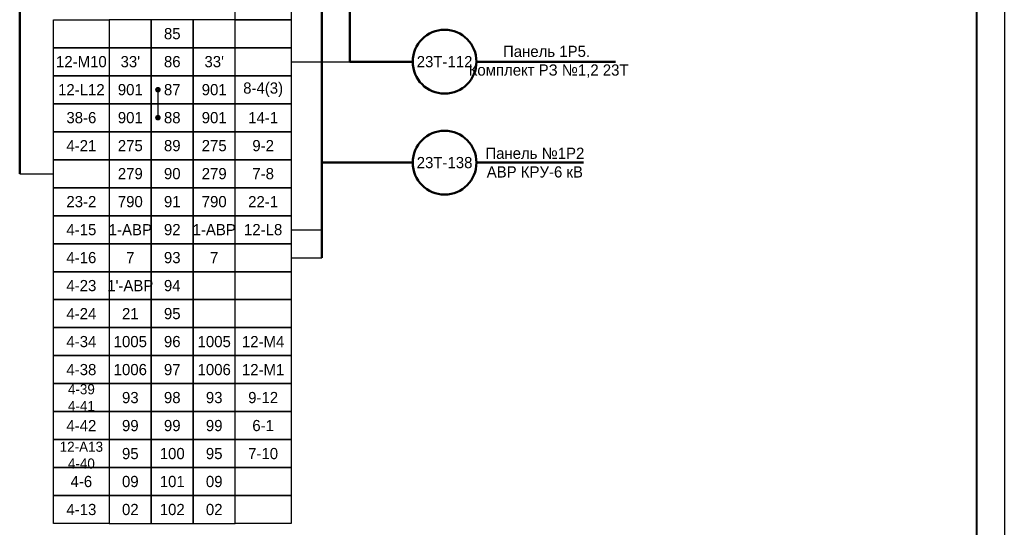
# Model space of a CAD drawing. Header units: millimetres. Extents: x 7700 to 12777, y -2533 to 2568.
# Tile 26 of 74: x 11827 to 12003, y -828 to -738. Entities that reach past the tile are written whole.
import ezdxf

# ---------------------------------------------------------------- set-up
doc = ezdxf.new("R2010")
doc.units = ezdxf.units.MM
doc.styles.add('SIMPLEX', font='txt', dxfattribs={"height": 5})

msp = doc.modelspace()

# ---------------------------------------------------------------- linework, layer by layer
for p, q in [((12003.48, -450.43), (12003.48, -870.44)), ((11875.96, -745.09), (11886.48, -745.09)), ((11852.15, -750.09), (11852.15, -755.09)), ((11827.43, -765.09), (11833.46, -765.09)), ((11875.96, -775.09), (11881.48, -775.09)), ((11875.96, -780.09), (11881.48, -780.09))]:
    msp.add_line(p, q)
at = {"lineweight": 40}
msp.add_line((11998.48, -470.43), (11998.48, -865.53), dxfattribs=at)
at = {"lineweight": 50}
for p, q in [((11827.43, -625.09), (11827.43, -765.09)), ((11881.48, -660.09), (11881.48, -780.09)), ((11886.48, -676.41), (11886.48, -745.09)), ((11886.48, -745.09), (11897.7, -745.09)), ((11909.1, -745.09), (11933.97, -745.09)), ((11881.48, -763.12), (11897.7, -763.12)), ((11909.1, -763.12), (11928.22, -763.12))]:
    msp.add_line(p, q, dxfattribs=at)
for points in [[(11875.96, -737.59), (11865.96, -737.59), (11865.96, -732.59), (11875.96, -732.59)], [(11843.46, -742.59), (11833.46, -742.59), (11833.46, -737.59), (11843.46, -737.59)], [(11843.46, -742.59), (11833.46, -742.59), (11833.46, -737.59), (11843.46, -737.59)], [(11843.46, -742.59), (11850.96, -742.59), (11850.96, -737.59), (11843.46, -737.59)], [(11843.46, -742.59), (11850.96, -742.59), (11850.96, -737.59), (11843.46, -737.59)], [(11850.96, -742.59), (11858.46, -742.59), (11858.46, -737.59), (11850.96, -737.59)], [(11858.46, -742.59), (11865.96, -742.59), (11865.96, -737.59), (11858.46, -737.59)], [(11858.46, -742.59), (11865.96, -742.59), (11865.96, -737.59), (11858.46, -737.59)], [(11875.96, -742.59), (11865.96, -742.59), (11865.96, -737.59), (11875.96, -737.59)], [(11875.96, -742.59), (11865.96, -742.59), (11865.96, -737.59), (11875.96, -737.59)], [(11843.46, -747.59), (11833.46, -747.59), (11833.46, -742.59), (11843.46, -742.59)], [(11843.46, -747.59), (11833.46, -747.59), (11833.46, -742.59), (11843.46, -742.59)], [(11843.46, -747.59), (11850.96, -747.59), (11850.96, -742.59), (11843.46, -742.59)], [(11843.46, -747.59), (11850.96, -747.59), (11850.96, -742.59), (11843.46, -742.59)], [(11850.96, -747.59), (11858.46, -747.59), (11858.46, -742.59), (11850.96, -742.59)], [(11858.46, -747.59), (11865.96, -747.59), (11865.96, -742.59), (11858.46, -742.59)], [(11858.46, -747.59), (11865.96, -747.59), (11865.96, -742.59), (11858.46, -742.59)], [(11875.96, -747.59), (11865.96, -747.59), (11865.96, -742.59), (11875.96, -742.59)], [(11875.96, -747.59), (11865.96, -747.59), (11865.96, -742.59), (11875.96, -742.59)], [(11843.46, -752.59), (11833.46, -752.59), (11833.46, -747.59), (11843.46, -747.59)], [(11843.46, -752.59), (11833.46, -752.59), (11833.46, -747.59), (11843.46, -747.59)], [(11843.46, -752.59), (11850.96, -752.59), (11850.96, -747.59), (11843.46, -747.59)], [(11843.46, -752.59), (11850.96, -752.59), (11850.96, -747.59), (11843.46, -747.59)], [(11850.96, -752.59), (11858.46, -752.59), (11858.46, -747.59), (11850.96, -747.59)], [(11858.46, -752.59), (11865.96, -752.59), (11865.96, -747.59), (11858.46, -747.59)], [(11858.46, -752.59), (11865.96, -752.59), (11865.96, -747.59), (11858.46, -747.59)], [(11875.96, -752.59), (11865.96, -752.59), (11865.96, -747.59), (11875.96, -747.59)], [(11875.96, -752.59), (11865.96, -752.59), (11865.96, -747.59), (11875.96, -747.59)], [(11843.46, -757.59), (11833.46, -757.59), (11833.46, -752.59), (11843.46, -752.59)], [(11843.46, -757.59), (11833.46, -757.59), (11833.46, -752.59), (11843.46, -752.59)], [(11843.46, -757.59), (11850.96, -757.59), (11850.96, -752.59), (11843.46, -752.59)], [(11843.46, -757.59), (11850.96, -757.59), (11850.96, -752.59), (11843.46, -752.59)], [(11850.96, -757.59), (11858.46, -757.59), (11858.46, -752.59), (11850.96, -752.59)], [(11858.46, -757.59), (11865.96, -757.59), (11865.96, -752.59), (11858.46, -752.59)], [(11858.46, -757.59), (11865.96, -757.59), (11865.96, -752.59), (11858.46, -752.59)], [(11875.96, -757.59), (11865.96, -757.59), (11865.96, -752.59), (11875.96, -752.59)], [(11875.96, -757.59), (11865.96, -757.59), (11865.96, -752.59), (11875.96, -752.59)], [(11843.46, -762.59), (11833.46, -762.59), (11833.46, -757.59), (11843.46, -757.59)], [(11843.46, -762.59), (11833.46, -762.59), (11833.46, -757.59), (11843.46, -757.59)], [(11843.46, -762.59), (11850.96, -762.59), (11850.96, -757.59), (11843.46, -757.59)], [(11843.46, -762.59), (11850.96, -762.59), (11850.96, -757.59), (11843.46, -757.59)], [(11850.96, -762.59), (11858.46, -762.59), (11858.46, -757.59), (11850.96, -757.59)], [(11858.46, -762.59), (11865.96, -762.59), (11865.96, -757.59), (11858.46, -757.59)], [(11858.46, -762.59), (11865.96, -762.59), (11865.96, -757.59), (11858.46, -757.59)], [(11875.96, -762.59), (11865.96, -762.59), (11865.96, -757.59), (11875.96, -757.59)], [(11875.96, -762.59), (11865.96, -762.59), (11865.96, -757.59), (11875.96, -757.59)], [(11843.46, -767.59), (11833.46, -767.59), (11833.46, -762.59), (11843.46, -762.59)], [(11843.46, -767.59), (11850.96, -767.59), (11850.96, -762.59), (11843.46, -762.59)], [(11850.96, -767.59), (11858.46, -767.59), (11858.46, -762.59), (11850.96, -762.59)], [(11858.46, -767.59), (11865.96, -767.59), (11865.96, -762.59), (11858.46, -762.59)], [(11875.96, -767.59), (11865.96, -767.59), (11865.96, -762.59), (11875.96, -762.59)], [(11843.46, -772.59), (11833.46, -772.59), (11833.46, -767.59), (11843.46, -767.59)], [(11843.46, -772.59), (11850.96, -772.59), (11850.96, -767.59), (11843.46, -767.59)], [(11850.96, -772.59), (11858.46, -772.59), (11858.46, -767.59), (11850.96, -767.59)], [(11858.46, -772.59), (11865.96, -772.59), (11865.96, -767.59), (11858.46, -767.59)], [(11875.96, -772.59), (11865.96, -772.59), (11865.96, -767.59), (11875.96, -767.59)], [(11843.46, -777.59), (11833.46, -777.59), (11833.46, -772.59), (11843.46, -772.59)], [(11843.46, -777.59), (11850.96, -777.59), (11850.96, -772.59), (11843.46, -772.59)], [(11850.96, -777.59), (11858.46, -777.59), (11858.46, -772.59), (11850.96, -772.59)], [(11858.46, -777.59), (11865.96, -777.59), (11865.96, -772.59), (11858.46, -772.59)], [(11875.96, -777.59), (11865.96, -777.59), (11865.96, -772.59), (11875.96, -772.59)], [(11843.46, -782.59), (11833.46, -782.59), (11833.46, -777.59), (11843.46, -777.59)], [(11843.46, -782.59), (11850.96, -782.59), (11850.96, -777.59), (11843.46, -777.59)], [(11850.96, -782.59), (11858.46, -782.59), (11858.46, -777.59), (11850.96, -777.59)], [(11858.46, -782.59), (11865.96, -782.59), (11865.96, -777.59), (11858.46, -777.59)], [(11875.96, -782.59), (11865.96, -782.59), (11865.96, -777.59), (11875.96, -777.59)], [(11843.46, -787.59), (11833.46, -787.59), (11833.46, -782.59), (11843.46, -782.59)], [(11843.46, -787.59), (11850.96, -787.59), (11850.96, -782.59), (11843.46, -782.59)], [(11850.96, -787.59), (11858.46, -787.59), (11858.46, -782.59), (11850.96, -782.59)], [(11858.46, -787.59), (11865.96, -787.59), (11865.96, -782.59), (11858.46, -782.59)], [(11875.96, -787.59), (11865.96, -787.59), (11865.96, -782.59), (11875.96, -782.59)], [(11843.46, -792.59), (11833.46, -792.59), (11833.46, -787.59), (11843.46, -787.59)], [(11843.46, -792.59), (11833.46, -792.59), (11833.46, -787.59), (11843.46, -787.59)], [(11843.46, -792.59), (11850.96, -792.59), (11850.96, -787.59), (11843.46, -787.59)], [(11843.46, -792.59), (11850.96, -792.59), (11850.96, -787.59), (11843.46, -787.59)], [(11850.96, -792.59), (11858.46, -792.59), (11858.46, -787.59), (11850.96, -787.59)], [(11858.46, -792.59), (11865.96, -792.59), (11865.96, -787.59), (11858.46, -787.59)], [(11858.46, -792.59), (11865.96, -792.59), (11865.96, -787.59), (11858.46, -787.59)], [(11875.96, -792.59), (11865.96, -792.59), (11865.96, -787.59), (11875.96, -787.59)], [(11875.96, -792.59), (11865.96, -792.59), (11865.96, -787.59), (11875.96, -787.59)], [(11843.46, -797.59), (11833.46, -797.59), (11833.46, -792.59), (11843.46, -792.59)], [(11843.46, -797.59), (11850.96, -797.59), (11850.96, -792.59), (11843.46, -792.59)], [(11850.96, -797.59), (11858.46, -797.59), (11858.46, -792.59), (11850.96, -792.59)], [(11858.46, -797.59), (11865.96, -797.59), (11865.96, -792.59), (11858.46, -792.59)], [(11875.96, -797.59), (11865.96, -797.59), (11865.96, -792.59), (11875.96, -792.59)], [(11843.46, -802.59), (11833.46, -802.59), (11833.46, -797.59), (11843.46, -797.59)], [(11843.46, -802.59), (11850.96, -802.59), (11850.96, -797.59), (11843.46, -797.59)], [(11850.96, -802.59), (11858.46, -802.59), (11858.46, -797.59), (11850.96, -797.59)], [(11858.46, -802.59), (11865.96, -802.59), (11865.96, -797.59), (11858.46, -797.59)], [(11875.96, -802.59), (11865.96, -802.59), (11865.96, -797.59), (11875.96, -797.59)], [(11843.46, -807.59), (11833.46, -807.59), (11833.46, -802.59), (11843.46, -802.59)], [(11843.46, -807.59), (11850.96, -807.59), (11850.96, -802.59), (11843.46, -802.59)], [(11850.96, -807.59), (11858.46, -807.59), (11858.46, -802.59), (11850.96, -802.59)], [(11858.46, -807.59), (11865.96, -807.59), (11865.96, -802.59), (11858.46, -802.59)], [(11875.96, -807.59), (11865.96, -807.59), (11865.96, -802.59), (11875.96, -802.59)], [(11843.46, -812.59), (11833.46, -812.59), (11833.46, -807.59), (11843.46, -807.59)], [(11843.46, -812.59), (11850.96, -812.59), (11850.96, -807.59), (11843.46, -807.59)], [(11850.96, -812.59), (11858.46, -812.59), (11858.46, -807.59), (11850.96, -807.59)], [(11858.46, -812.59), (11865.96, -812.59), (11865.96, -807.59), (11858.46, -807.59)], [(11875.96, -812.59), (11865.96, -812.59), (11865.96, -807.59), (11875.96, -807.59)], [(11843.46, -817.58), (11833.46, -817.58), (11833.46, -812.59), (11843.46, -812.59)], [(11843.46, -817.58), (11850.96, -817.58), (11850.96, -812.59), (11843.46, -812.59)], [(11850.96, -817.58), (11858.46, -817.58), (11858.46, -812.59), (11850.96, -812.59)], [(11858.46, -817.58), (11865.96, -817.58), (11865.96, -812.59), (11858.46, -812.59)], [(11875.96, -817.58), (11865.96, -817.58), (11865.96, -812.59), (11875.96, -812.59)], [(11843.46, -822.58), (11833.46, -822.58), (11833.46, -817.58), (11843.46, -817.58)], [(11843.46, -822.58), (11850.96, -822.58), (11850.96, -817.58), (11843.46, -817.58)], [(11850.96, -822.58), (11858.46, -822.58), (11858.46, -817.58), (11850.96, -817.58)], [(11858.46, -822.58), (11865.96, -822.58), (11865.96, -817.58), (11858.46, -817.58)], [(11875.96, -822.58), (11865.96, -822.58), (11865.96, -817.58), (11875.96, -817.58)], [(11843.46, -827.58), (11833.46, -827.58), (11833.46, -822.58), (11843.46, -822.58)], [(11843.46, -827.58), (11850.96, -827.58), (11850.96, -822.58), (11843.46, -822.58)], [(11850.96, -827.58), (11858.46, -827.58), (11858.46, -822.58), (11850.96, -822.58)], [(11858.46, -827.58), (11865.96, -827.58), (11865.96, -822.58), (11858.46, -822.58)], [(11875.96, -827.58), (11865.96, -827.58), (11865.96, -822.58), (11875.96, -822.58)]]:
    msp.add_lwpolyline(points, close=True)
at = {"const_width": 0.45}
for points in [[(11852.15, -749.81, 1), (11852.15, -750.36, 1)], [(11852.15, -754.81, 1), (11852.15, -755.36, 1)]]:
    msp.add_lwpolyline(points, format="xyb", close=True, dxfattribs=at)
at = {"lineweight": 50}
for centre in [(11903.4, -745.09), (11903.4, -763.12)]:
    msp.add_circle(centre, 5.7, dxfattribs=at)

# ---------------------------------------------------------------- texts
at = {"char_height": 2, "attachment_point": 5, "style": 'SIMPLEX'}
for s, insert, width in [('85', (11854.71, -740.09), 7.4997), ('Панель 1Р5.\\P Комплект РЗ №1,2 23Т', (11921.63, -745.09), 28.8303), ('86', (11854.71, -745.09), 7.4997), ('87', (11854.71, -750.09), 7.4997), ('88', (11854.71, -755.09), 7.4997), ('89', (11854.71, -760.09), 7.4997), ('Панель №1Р2\\PАВР КРУ-6 кВ', (11919.54, -763.12), 19.3839), ('90', (11854.71, -765.09), 7.4997), ('91', (11854.71, -770.09), 7.4997), ('92', (11854.71, -775.09), 7.4997), ('93', (11854.71, -780.09), 7.4997), ('94', (11854.71, -785.09), 7.4997), ('95', (11854.71, -790.09), 7.4997), ('96', (11854.71, -795.09), 7.4997), ('97', (11854.71, -800.09), 7.4997), ('98', (11854.71, -805.09), 7.4997), ('99', (11854.71, -810.09), 7.4997), ('100', (11854.71, -815.09), 7.4997), ('101', (11854.71, -820.08), 7.4997), ('102', (11854.71, -825.08), 7.4997)]:
    msp.add_mtext(s, dxfattribs=dict(at, insert=insert, width=width))
at = {"attachment_point": 5, "rotation": 0, "style": 'SIMPLEX'}
for s, insert, char_height, width in [('12-M10', (11838.46, -745.09), 2, 9.9996), ("33'", (11847.21, -745.09), 2, 7.4996), ("33'", (11862.21, -745.09), 2, 7.4996), ('12-L12', (11838.46, -750.09), 2, 9.9996), ('901', (11847.21, -750.09), 2, 7.4996), ('901', (11862.21, -750.09), 2, 7.4996), ('8-4(3)', (11870.96, -750.09), 2, 9.9996), ('38-6', (11838.46, -755.09), 2, 9.9996), ('901', (11847.21, -755.09), 2, 7.4996), ('901', (11862.21, -755.09), 2, 7.4996), ('14-1', (11870.96, -755.09), 2, 9.9996), ('4-21', (11838.46, -760.09), 2, 9.9996), ('275', (11847.21, -760.09), 2, 7.4996), ('275', (11862.21, -760.09), 2, 7.4996), ('9-2', (11870.96, -760.09), 2, 9.9996), ('279', (11847.21, -765.09), 2, 7.4996), ('279', (11862.21, -765.09), 2, 7.4996), ('7-8', (11870.96, -765.09), 2, 9.9996), ('23-2', (11838.46, -770.09), 2, 9.9996), ('790', (11847.21, -770.09), 2, 7.4996), ('790', (11862.21, -770.09), 2, 7.4996), ('22-1', (11870.96, -770.09), 2, 9.9996), ('4-15', (11838.46, -775.09), 2, 9.9996), ('1-АВР', (11847.21, -775.09), 2, 7.4996), ('1-АВР', (11862.21, -775.09), 2, 7.4996), ('12-L8', (11870.96, -775.09), 2, 9.9996), ('4-16', (11838.46, -780.09), 2, 9.9996), ('7', (11847.21, -780.09), 2, 7.4996), ('7', (11862.21, -780.09), 2, 7.4996), ('4-23', (11838.46, -785.09), 2, 9.9996), ("1'-АВР", (11847.21, -785.09), 2, 7.4996), ('4-24', (11838.46, -790.09), 2, 9.9996), ('21', (11847.21, -790.09), 2, 7.4996), ('4-34', (11838.46, -795.09), 2, 9.9996), ('1005', (11847.21, -795.09), 2, 7.4996), ('1005', (11862.21, -795.09), 2, 7.4996), ('12-M4', (11870.96, -795.09), 2, 9.9996), ('4-38', (11838.46, -800.09), 2, 9.9996), ('1006', (11847.21, -800.09), 2, 7.4996), ('1006', (11862.21, -800.09), 2, 7.4996), ('12-M1', (11870.96, -800.09), 2, 9.9996), ('4-39\\P4-41', (11838.46, -805.09), 1.8, 9.9996), ('93', (11847.21, -805.09), 2, 7.4996), ('93', (11862.21, -805.09), 2, 7.4996), ('9-12', (11870.96, -805.09), 2, 9.9996), ('4-42', (11838.46, -810.09), 2, 9.9996), ('99', (11847.21, -810.09), 2, 7.4996), ('99', (11862.21, -810.09), 2, 7.4996), ('6-1', (11870.96, -810.09), 2, 9.9996), ('12-A13\\P4-40', (11838.46, -815.37), 1.8, 9.9996), ('\\pt6;95', (11847.21, -815.09), 2, 7.4997), ('\\pt6;95', (11862.21, -815.09), 2, 7.4997), ('7-10', (11870.96, -815.09), 2, 9.9996), ('4-6', (11838.46, -820.08), 2, 9.9996), ('09', (11847.21, -820.08), 2, 7.4996), ('09', (11862.21, -820.08), 2, 7.4996), ('4-13', (11838.46, -825.08), 2, 9.9996), ('\\pt6;02', (11847.21, -825.08), 2, 7.4997), ('\\pt6;02', (11862.21, -825.08), 2, 7.4997)]:
    msp.add_mtext(s, dxfattribs=dict(at, insert=insert, char_height=char_height, width=width))
at = {"color": 4, "char_height": 2, "width": 11.4, "attachment_point": 5, "style": 'SIMPLEX'}
for s, insert in [('23Т-112', (11903.4, -745.09)), ('23Т-138', (11903.4, -763.12))]:
    msp.add_mtext(s, dxfattribs=dict(at, insert=insert))

doc.saveas('drawing.dxf')
